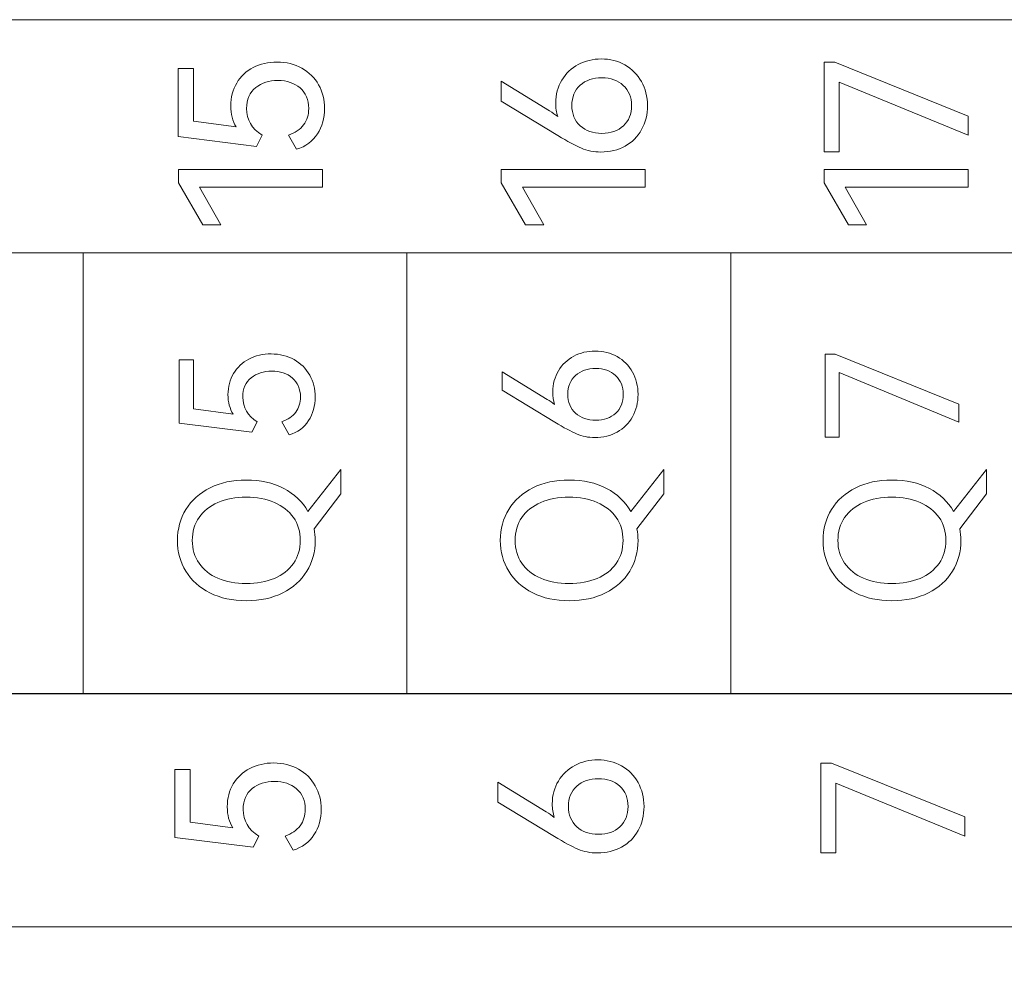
# Model space of a CAD drawing. Header units: millimetres. Extents: x 0 to 427, y 0 to 299.
# Tile 26 of 36: x 145 to 157, y 146 to 158. Entities that reach past the tile are written whole.
import ezdxf

# ---------------------------------------------------------------- set-up
doc = ezdxf.new("R2010")
doc.units = ezdxf.units.MM
doc.header["$LTSCALE"] = 23.1
doc.header["$MEASUREMENT"] = 0
doc.header["$PDSIZE"] = -5
doc.layers.add('IQC尺寸', color=3, linetype='Continuous', lineweight=18)
doc.layers.add('layer 1', color=7, linetype='Continuous')
doc.dimstyles.new('+-0.05', dxfattribs={"dimtxt": 2, "dimasz": 2, "dimexe": 1.25, "dimexo": 0.625, "dimtad": 1, "dimdsep": 46, "dimtxsty": 'Standard', "dimcen": 1.5, "dimdle": 4, "dimadec": 0, "dimazin": 0, "dimtol": 1, "dimtp": 0.05, "dimtm": 0.05, "dimtfac": 1, "dimtmove": 0, "dimatfit": 3, "dimfxl": 1, "dimtolj": 1, "dimarcsym": 0})

# ---------------------------------------------------------------- blocks, each defined once
blk = doc.blocks.new('*D34')
at = {"layer": 'Defpoints', "color": 0}
for p in [(195.984, 164.078), (89.983, 110.187), (195.984, 90.374)]:
    blk.add_point(p, dxfattribs=at)
at = {"layer": 'IQC尺寸', "color": 0, "lineweight": -2}
for p, q in [((195.984, 163.453), (195.984, 89.124)), ((89.983, 109.562), (89.983, 89.124)), ((91.983, 90.374), (193.984, 90.374))]:
    blk.add_line(p, q, dxfattribs=at)
at = {"layer": 'IQC尺寸', "color": 0}
for points in [[(91.983, 90.707), (91.983, 90.041), (89.983, 90.374)], [(193.984, 90.041), (193.984, 90.707), (195.984, 90.374)]]:
    blk.add_solid(points, dxfattribs=at)
at = {"layer": 'IQC尺寸', "color": 0, "insert": (142.984, 92.029), "char_height": 2, "attachment_point": 5}
blk.add_mtext('\\A1;106%%p0.2', dxfattribs=at)

msp = doc.modelspace()

# ---------------------------------------------------------------- linework, layer by layer
at = {"layer": 'layer 1', "lineweight": 9}
for points, knots in [([(125.425, 155.392), (125.425, 155.392), (125.425, 158.324), (125.425, 158.324), (125.425, 158.324), (125.425, 158.324), (162.058, 158.324), (162.058, 158.324), (162.058, 158.324), (162.058, 158.324), (162.058, 155.392), (162.058, 155.392), (162.058, 155.392), (162.058, 155.392), (125.425, 155.392), (125.425, 155.392)], [0, 0, 0, 0, 0.25, 0.25, 0.25, 0.25, 0.5, 0.5, 0.5, 0.5, 0.75, 0.75, 0.75, 0.75, 1, 1, 1, 1]), ([(147.632, 157.241), (147.632, 157.348), (147.658, 157.444), (147.708, 157.528), (147.708, 157.528), (147.757, 157.611), (147.828, 157.677), (147.915, 157.723), (147.915, 157.723), (148.003, 157.768), (148.103, 157.792), (148.215, 157.792), (148.215, 157.792), (148.332, 157.792), (148.436, 157.766), (148.526, 157.715), (148.526, 157.715), (148.616, 157.665), (148.688, 157.594), (148.737, 157.505), (148.737, 157.505), (148.787, 157.417), (148.813, 157.318), (148.813, 157.209), (148.813, 157.209), (148.813, 157.089), (148.782, 156.982), (148.723, 156.889), (148.723, 156.889), (148.663, 156.797), (148.575, 156.732), (148.46, 156.695), (148.46, 156.695), (148.46, 156.695), (148.358, 156.873), (148.358, 156.873), (148.358, 156.873), (148.442, 156.903), (148.506, 156.946), (148.548, 157.003), (148.548, 157.003), (148.591, 157.06), (148.613, 157.128), (148.613, 157.209), (148.613, 157.209), (148.613, 157.318), (148.576, 157.404), (148.504, 157.466), (148.504, 157.466), (148.432, 157.528), (148.339, 157.56), (148.225, 157.56), (148.225, 157.56), (148.115, 157.56), (148.021, 157.529), (147.946, 157.47), (147.946, 157.47), (147.871, 157.41), (147.832, 157.323), (147.832, 157.209), (147.832, 157.209), (147.832, 157.066), (147.897, 156.954), (148.027, 156.873), (148.027, 156.873), (148.027, 156.873), (147.956, 156.732), (147.956, 156.732), (147.956, 156.732), (147.956, 156.732), (146.973, 156.856), (146.973, 156.856), (146.973, 156.856), (146.973, 156.856), (146.973, 157.71), (146.973, 157.71), (146.973, 157.71), (146.973, 157.71), (147.166, 157.71), (147.166, 157.71), (147.166, 157.71), (147.166, 157.71), (147.166, 157.049), (147.166, 157.049), (147.166, 157.049), (147.166, 157.049), (147.701, 156.977), (147.701, 156.977), (147.701, 156.977), (147.655, 157.049), (147.632, 157.137), (147.632, 157.241)], [0, 0, 0, 0, 0.043478, 0.043478, 0.043478, 0.043478, 0.086957, 0.086957, 0.086957, 0.086957, 0.130435, 0.130435, 0.130435, 0.130435, 0.173913, 0.173913, 0.173913, 0.173913, 0.217391, 0.217391, 0.217391, 0.217391, 0.26087, 0.26087, 0.26087, 0.26087, 0.304348, 0.304348, 0.304348, 0.304348, 0.347826, 0.347826, 0.347826, 0.347826, 0.391304, 0.391304, 0.391304, 0.391304, 0.434783, 0.434783, 0.434783, 0.434783, 0.478261, 0.478261, 0.478261, 0.478261, 0.521739, 0.521739, 0.521739, 0.521739, 0.565217, 0.565217, 0.565217, 0.565217, 0.608696, 0.608696, 0.608696, 0.608696, 0.652174, 0.652174, 0.652174, 0.652174, 0.695652, 0.695652, 0.695652, 0.695652, 0.73913, 0.73913, 0.73913, 0.73913, 0.782609, 0.782609, 0.782609, 0.782609, 0.826087, 0.826087, 0.826087, 0.826087, 0.869565, 0.869565, 0.869565, 0.869565, 0.913043, 0.913043, 0.913043, 0.913043, 0.956522, 0.956522, 0.956522, 0.956522, 1, 1, 1, 1]), ([(151.717, 157.278), (151.717, 157.385), (151.743, 157.481), (151.794, 157.565), (151.794, 157.565), (151.844, 157.648), (151.915, 157.715), (152.001, 157.761), (152.001, 157.761), (152.088, 157.807), (152.185, 157.831), (152.29, 157.831), (152.29, 157.831), (152.399, 157.831), (152.498, 157.806), (152.587, 157.756), (152.587, 157.756), (152.675, 157.706), (152.745, 157.635), (152.795, 157.546), (152.795, 157.546), (152.845, 157.457), (152.871, 157.356), (152.871, 157.246), (152.871, 157.246), (152.871, 157.133), (152.846, 157.031), (152.796, 156.942), (152.796, 156.942), (152.747, 156.853), (152.678, 156.784), (152.589, 156.735), (152.589, 156.735), (152.5, 156.686), (152.399, 156.661), (152.285, 156.661), (152.285, 156.661), (152.196, 156.661), (152.114, 156.677), (152.04, 156.709), (152.04, 156.709), (151.965, 156.741), (151.866, 156.794), (151.744, 156.868), (151.744, 156.868), (151.744, 156.868), (151.033, 157.3), (151.033, 157.3), (151.033, 157.3), (151.033, 157.3), (151.033, 157.55), (151.033, 157.55), (151.033, 157.55), (151.033, 157.55), (151.641, 157.177), (151.641, 157.177), (151.641, 157.177), (151.676, 157.155), (151.711, 157.131), (151.742, 157.108), (151.742, 157.108), (151.726, 157.159), (151.717, 157.216), (151.717, 157.278)], [0, 0, 0, 0, 0.0625, 0.0625, 0.0625, 0.0625, 0.125, 0.125, 0.125, 0.125, 0.1875, 0.1875, 0.1875, 0.1875, 0.25, 0.25, 0.25, 0.25, 0.3125, 0.3125, 0.3125, 0.3125, 0.375, 0.375, 0.375, 0.375, 0.4375, 0.4375, 0.4375, 0.4375, 0.5, 0.5, 0.5, 0.5, 0.5625, 0.5625, 0.5625, 0.5625, 0.625, 0.625, 0.625, 0.625, 0.6875, 0.6875, 0.6875, 0.6875, 0.75, 0.75, 0.75, 0.75, 0.8125, 0.8125, 0.8125, 0.8125, 0.875, 0.875, 0.875, 0.875, 0.9375, 0.9375, 0.9375, 0.9375, 1, 1, 1, 1]), ([(155.281, 157.54), (155.281, 157.54), (155.281, 156.663), (155.281, 156.663), (155.281, 156.663), (155.281, 156.663), (155.091, 156.663), (155.091, 156.663), (155.091, 156.663), (155.091, 156.663), (155.091, 157.789), (155.091, 157.789), (155.091, 157.789), (155.091, 157.789), (155.227, 157.789), (155.227, 157.789), (155.227, 157.789), (155.227, 157.789), (156.901, 157.113), (156.901, 157.113), (156.901, 157.113), (156.901, 157.113), (156.901, 156.871), (156.901, 156.871), (156.901, 156.871), (156.901, 156.871), (155.281, 157.54), (155.281, 157.54)], [0, 0, 0, 0, 0.142857, 0.142857, 0.142857, 0.142857, 0.285714, 0.285714, 0.285714, 0.285714, 0.428571, 0.428571, 0.428571, 0.428571, 0.571429, 0.571429, 0.571429, 0.571429, 0.714286, 0.714286, 0.714286, 0.714286, 0.857143, 0.857143, 0.857143, 0.857143, 1, 1, 1, 1]), ([(152.67, 157.246), (152.67, 157.351), (152.635, 157.436), (152.567, 157.499), (152.567, 157.499), (152.498, 157.562), (152.408, 157.594), (152.298, 157.594), (152.298, 157.594), (152.186, 157.594), (152.094, 157.563), (152.025, 157.5), (152.025, 157.5), (151.955, 157.438), (151.92, 157.353), (151.92, 157.246), (151.92, 157.246), (151.92, 157.139), (151.955, 157.054), (152.025, 156.991), (152.025, 156.991), (152.095, 156.927), (152.186, 156.895), (152.298, 156.895), (152.298, 156.895), (152.41, 156.895), (152.5, 156.928), (152.568, 156.991), (152.568, 156.991), (152.636, 157.053), (152.67, 157.139), (152.67, 157.246)], [0, 0, 0, 0, 0.125, 0.125, 0.125, 0.125, 0.25, 0.25, 0.25, 0.25, 0.375, 0.375, 0.375, 0.375, 0.5, 0.5, 0.5, 0.5, 0.625, 0.625, 0.625, 0.625, 0.75, 0.75, 0.75, 0.75, 0.875, 0.875, 0.875, 0.875, 1, 1, 1, 1]), ([(147.509, 155.747), (147.509, 155.747), (147.282, 155.747), (147.282, 155.747), (147.282, 155.747), (147.282, 155.747), (146.975, 156.273), (146.975, 156.273), (146.975, 156.273), (146.975, 156.273), (146.975, 156.441), (146.975, 156.441), (146.975, 156.441), (146.975, 156.441), (148.786, 156.441), (148.786, 156.441), (148.786, 156.441), (148.786, 156.441), (148.786, 156.219), (148.786, 156.219), (148.786, 156.219), (148.786, 156.219), (147.24, 156.219), (147.24, 156.219), (147.24, 156.219), (147.24, 156.219), (147.509, 155.747), (147.509, 155.747)], [0, 0, 0, 0, 0.142857, 0.142857, 0.142857, 0.142857, 0.285714, 0.285714, 0.285714, 0.285714, 0.428571, 0.428571, 0.428571, 0.428571, 0.571429, 0.571429, 0.571429, 0.571429, 0.714286, 0.714286, 0.714286, 0.714286, 0.857143, 0.857143, 0.857143, 0.857143, 1, 1, 1, 1]), ([(151.567, 155.747), (151.567, 155.747), (151.339, 155.747), (151.339, 155.747), (151.339, 155.747), (151.339, 155.747), (151.033, 156.273), (151.033, 156.273), (151.033, 156.273), (151.033, 156.273), (151.033, 156.441), (151.033, 156.441), (151.033, 156.441), (151.033, 156.441), (152.843, 156.441), (152.843, 156.441), (152.843, 156.441), (152.843, 156.441), (152.843, 156.219), (152.843, 156.219), (152.843, 156.219), (152.843, 156.219), (151.298, 156.219), (151.298, 156.219), (151.298, 156.219), (151.298, 156.219), (151.567, 155.747), (151.567, 155.747)], [0, 0, 0, 0, 0.142857, 0.142857, 0.142857, 0.142857, 0.285714, 0.285714, 0.285714, 0.285714, 0.428571, 0.428571, 0.428571, 0.428571, 0.571429, 0.571429, 0.571429, 0.571429, 0.714286, 0.714286, 0.714286, 0.714286, 0.857143, 0.857143, 0.857143, 0.857143, 1, 1, 1, 1]), ([(155.624, 155.747), (155.624, 155.747), (155.397, 155.747), (155.397, 155.747), (155.397, 155.747), (155.397, 155.747), (155.091, 156.273), (155.091, 156.273), (155.091, 156.273), (155.091, 156.273), (155.091, 156.441), (155.091, 156.441), (155.091, 156.441), (155.091, 156.441), (156.901, 156.441), (156.901, 156.441), (156.901, 156.441), (156.901, 156.441), (156.901, 156.219), (156.901, 156.219), (156.901, 156.219), (156.901, 156.219), (155.355, 156.219), (155.355, 156.219), (155.355, 156.219), (155.355, 156.219), (155.624, 155.747), (155.624, 155.747)], [0, 0, 0, 0, 0.142857, 0.142857, 0.142857, 0.142857, 0.285714, 0.285714, 0.285714, 0.285714, 0.428571, 0.428571, 0.428571, 0.428571, 0.571429, 0.571429, 0.571429, 0.571429, 0.714286, 0.714286, 0.714286, 0.714286, 0.857143, 0.857143, 0.857143, 0.857143, 1, 1, 1, 1]), ([(162.058, 155.392), (162.058, 155.392), (157.988, 155.392), (157.988, 155.392), (157.988, 155.392), (157.988, 155.392), (153.917, 155.392), (153.917, 155.392), (153.917, 155.392), (153.917, 155.392), (149.847, 155.392), (149.847, 155.392), (149.847, 155.392), (149.847, 155.392), (145.776, 155.392), (145.776, 155.392), (145.776, 155.392), (145.776, 155.392), (141.706, 155.392), (141.706, 155.392), (141.706, 155.392), (141.706, 155.392), (137.636, 155.392), (137.636, 155.392), (137.636, 155.392), (137.636, 155.392), (133.565, 155.392), (133.565, 155.392), (133.565, 155.392), (133.565, 155.392), (129.495, 155.392), (129.495, 155.392), (129.495, 155.392), (129.495, 155.392), (125.425, 155.392), (125.425, 155.392)], [0, 0, 0, 0, 0.111111, 0.111111, 0.111111, 0.111111, 0.222222, 0.222222, 0.222222, 0.222222, 0.333333, 0.333333, 0.333333, 0.333333, 0.444444, 0.444444, 0.444444, 0.444444, 0.555556, 0.555556, 0.555556, 0.555556, 0.666667, 0.666667, 0.666667, 0.666667, 0.777778, 0.777778, 0.777778, 0.777778, 0.888889, 0.888889, 0.888889, 0.888889, 1, 1, 1, 1]), ([(147.598, 153.611), (147.598, 153.711), (147.622, 153.799), (147.668, 153.877), (147.668, 153.877), (147.715, 153.955), (147.779, 154.016), (147.861, 154.058), (147.861, 154.058), (147.943, 154.101), (148.036, 154.123), (148.14, 154.123), (148.14, 154.123), (148.248, 154.123), (148.344, 154.099), (148.429, 154.052), (148.429, 154.052), (148.513, 154.004), (148.578, 153.939), (148.625, 153.857), (148.625, 153.857), (148.671, 153.774), (148.695, 153.682), (148.695, 153.581), (148.695, 153.581), (148.695, 153.47), (148.667, 153.371), (148.611, 153.284), (148.611, 153.284), (148.555, 153.198), (148.474, 153.138), (148.367, 153.104), (148.367, 153.104), (148.367, 153.104), (148.273, 153.27), (148.273, 153.27), (148.273, 153.27), (148.351, 153.297), (148.409, 153.337), (148.449, 153.39), (148.449, 153.39), (148.489, 153.443), (148.509, 153.507), (148.509, 153.581), (148.509, 153.581), (148.509, 153.682), (148.475, 153.762), (148.408, 153.82), (148.408, 153.82), (148.341, 153.878), (148.254, 153.907), (148.149, 153.907), (148.149, 153.907), (148.046, 153.907), (147.96, 153.879), (147.89, 153.823), (147.89, 153.823), (147.819, 153.768), (147.784, 153.687), (147.784, 153.581), (147.784, 153.581), (147.784, 153.448), (147.845, 153.344), (147.965, 153.27), (147.965, 153.27), (147.965, 153.27), (147.899, 153.139), (147.899, 153.139), (147.899, 153.139), (147.899, 153.139), (146.986, 153.254), (146.986, 153.254), (146.986, 153.254), (146.986, 153.254), (146.986, 154.047), (146.986, 154.047), (146.986, 154.047), (146.986, 154.047), (147.165, 154.047), (147.165, 154.047), (147.165, 154.047), (147.165, 154.047), (147.165, 153.432), (147.165, 153.432), (147.165, 153.432), (147.165, 153.432), (147.663, 153.366), (147.663, 153.366), (147.663, 153.366), (147.62, 153.433), (147.598, 153.515), (147.598, 153.611)], [0, 0, 0, 0, 0.043478, 0.043478, 0.043478, 0.043478, 0.086957, 0.086957, 0.086957, 0.086957, 0.130435, 0.130435, 0.130435, 0.130435, 0.173913, 0.173913, 0.173913, 0.173913, 0.217391, 0.217391, 0.217391, 0.217391, 0.26087, 0.26087, 0.26087, 0.26087, 0.304348, 0.304348, 0.304348, 0.304348, 0.347826, 0.347826, 0.347826, 0.347826, 0.391304, 0.391304, 0.391304, 0.391304, 0.434783, 0.434783, 0.434783, 0.434783, 0.478261, 0.478261, 0.478261, 0.478261, 0.521739, 0.521739, 0.521739, 0.521739, 0.565217, 0.565217, 0.565217, 0.565217, 0.608696, 0.608696, 0.608696, 0.608696, 0.652174, 0.652174, 0.652174, 0.652174, 0.695652, 0.695652, 0.695652, 0.695652, 0.73913, 0.73913, 0.73913, 0.73913, 0.782609, 0.782609, 0.782609, 0.782609, 0.826087, 0.826087, 0.826087, 0.826087, 0.869565, 0.869565, 0.869565, 0.869565, 0.913043, 0.913043, 0.913043, 0.913043, 0.956522, 0.956522, 0.956522, 0.956522, 1, 1, 1, 1]), ([(151.681, 153.646), (151.681, 153.745), (151.705, 153.834), (151.752, 153.912), (151.752, 153.912), (151.8, 153.99), (151.864, 154.05), (151.945, 154.094), (151.945, 154.094), (152.026, 154.138), (152.115, 154.159), (152.213, 154.159), (152.213, 154.159), (152.314, 154.159), (152.406, 154.136), (152.488, 154.089), (152.488, 154.089), (152.571, 154.043), (152.636, 153.978), (152.682, 153.894), (152.682, 153.894), (152.729, 153.811), (152.752, 153.718), (152.752, 153.616), (152.752, 153.616), (152.752, 153.51), (152.729, 153.416), (152.683, 153.334), (152.683, 153.334), (152.637, 153.251), (152.573, 153.187), (152.491, 153.141), (152.491, 153.141), (152.408, 153.095), (152.314, 153.072), (152.209, 153.072), (152.209, 153.072), (152.126, 153.072), (152.05, 153.087), (151.98, 153.117), (151.98, 153.117), (151.911, 153.147), (151.82, 153.196), (151.706, 153.265), (151.706, 153.265), (151.706, 153.265), (151.046, 153.666), (151.046, 153.666), (151.046, 153.666), (151.046, 153.666), (151.046, 153.898), (151.046, 153.898), (151.046, 153.898), (151.046, 153.898), (151.61, 153.552), (151.61, 153.552), (151.61, 153.552), (151.644, 153.53), (151.675, 153.509), (151.704, 153.487), (151.704, 153.487), (151.689, 153.535), (151.681, 153.588), (151.681, 153.646)], [0, 0, 0, 0, 0.0625, 0.0625, 0.0625, 0.0625, 0.125, 0.125, 0.125, 0.125, 0.1875, 0.1875, 0.1875, 0.1875, 0.25, 0.25, 0.25, 0.25, 0.3125, 0.3125, 0.3125, 0.3125, 0.375, 0.375, 0.375, 0.375, 0.4375, 0.4375, 0.4375, 0.4375, 0.5, 0.5, 0.5, 0.5, 0.5625, 0.5625, 0.5625, 0.5625, 0.625, 0.625, 0.625, 0.625, 0.6875, 0.6875, 0.6875, 0.6875, 0.75, 0.75, 0.75, 0.75, 0.8125, 0.8125, 0.8125, 0.8125, 0.875, 0.875, 0.875, 0.875, 0.9375, 0.9375, 0.9375, 0.9375, 1, 1, 1, 1]), ([(155.28, 153.889), (155.28, 153.889), (155.28, 153.075), (155.28, 153.075), (155.28, 153.075), (155.28, 153.075), (155.104, 153.075), (155.104, 153.075), (155.104, 153.075), (155.104, 153.075), (155.104, 154.12), (155.104, 154.12), (155.104, 154.12), (155.104, 154.12), (155.23, 154.12), (155.23, 154.12), (155.23, 154.12), (155.23, 154.12), (156.784, 153.492), (156.784, 153.492), (156.784, 153.492), (156.784, 153.492), (156.784, 153.267), (156.784, 153.267), (156.784, 153.267), (156.784, 153.267), (155.28, 153.889), (155.28, 153.889)], [0, 0, 0, 0, 0.142857, 0.142857, 0.142857, 0.142857, 0.285714, 0.285714, 0.285714, 0.285714, 0.428571, 0.428571, 0.428571, 0.428571, 0.571429, 0.571429, 0.571429, 0.571429, 0.714286, 0.714286, 0.714286, 0.714286, 0.857143, 0.857143, 0.857143, 0.857143, 1, 1, 1, 1]), ([(152.566, 153.616), (152.566, 153.714), (152.534, 153.792), (152.47, 153.851), (152.47, 153.851), (152.406, 153.91), (152.323, 153.939), (152.22, 153.939), (152.22, 153.939), (152.116, 153.939), (152.032, 153.91), (151.967, 153.852), (151.967, 153.852), (151.902, 153.794), (151.869, 153.715), (151.869, 153.616), (151.869, 153.616), (151.869, 153.516), (151.902, 153.437), (151.967, 153.378), (151.967, 153.378), (152.032, 153.32), (152.116, 153.29), (152.22, 153.29), (152.22, 153.29), (152.324, 153.29), (152.408, 153.32), (152.471, 153.378), (152.471, 153.378), (152.535, 153.437), (152.566, 153.516), (152.566, 153.616)], [0, 0, 0, 0, 0.125, 0.125, 0.125, 0.125, 0.25, 0.25, 0.25, 0.25, 0.375, 0.375, 0.375, 0.375, 0.5, 0.5, 0.5, 0.5, 0.625, 0.625, 0.625, 0.625, 0.75, 0.75, 0.75, 0.75, 0.875, 0.875, 0.875, 0.875, 1, 1, 1, 1]), ([(149.018, 152.671), (149.018, 152.671), (149.018, 152.364), (149.018, 152.364), (149.018, 152.364), (149.018, 152.364), (148.681, 151.924), (148.681, 151.924), (148.681, 151.924), (148.69, 151.876), (148.695, 151.828), (148.695, 151.779), (148.695, 151.779), (148.695, 151.636), (148.659, 151.506), (148.589, 151.391), (148.589, 151.391), (148.519, 151.275), (148.418, 151.185), (148.286, 151.119), (148.286, 151.119), (148.155, 151.053), (148.002, 151.02), (147.828, 151.02), (147.828, 151.02), (147.655, 151.02), (147.503, 151.053), (147.371, 151.119), (147.371, 151.119), (147.24, 151.185), (147.139, 151.275), (147.069, 151.391), (147.069, 151.391), (146.998, 151.506), (146.963, 151.636), (146.963, 151.779), (146.963, 151.779), (146.963, 151.923), (146.999, 152.053), (147.07, 152.168), (147.07, 152.168), (147.141, 152.284), (147.242, 152.374), (147.373, 152.44), (147.373, 152.44), (147.503, 152.506), (147.655, 152.538), (147.828, 152.538), (147.828, 152.538), (148.008, 152.538), (148.165, 152.503), (148.299, 152.432), (148.299, 152.432), (148.433, 152.361), (148.534, 152.264), (148.603, 152.142), (148.603, 152.142), (148.603, 152.142), (149.018, 152.671), (149.018, 152.671)], [0, 0, 0, 0, 0.066667, 0.066667, 0.066667, 0.066667, 0.133333, 0.133333, 0.133333, 0.133333, 0.2, 0.2, 0.2, 0.2, 0.266667, 0.266667, 0.266667, 0.266667, 0.333333, 0.333333, 0.333333, 0.333333, 0.4, 0.4, 0.4, 0.4, 0.466667, 0.466667, 0.466667, 0.466667, 0.533333, 0.533333, 0.533333, 0.533333, 0.6, 0.6, 0.6, 0.6, 0.666667, 0.666667, 0.666667, 0.666667, 0.733333, 0.733333, 0.733333, 0.733333, 0.8, 0.8, 0.8, 0.8, 0.866667, 0.866667, 0.866667, 0.866667, 0.933333, 0.933333, 0.933333, 0.933333, 1, 1, 1, 1]), ([(153.075, 152.671), (153.075, 152.671), (153.075, 152.364), (153.075, 152.364), (153.075, 152.364), (153.075, 152.364), (152.738, 151.924), (152.738, 151.924), (152.738, 151.924), (152.747, 151.876), (152.752, 151.828), (152.752, 151.779), (152.752, 151.779), (152.752, 151.636), (152.717, 151.506), (152.647, 151.391), (152.647, 151.391), (152.576, 151.275), (152.475, 151.185), (152.344, 151.119), (152.344, 151.119), (152.212, 151.053), (152.06, 151.02), (151.885, 151.02), (151.885, 151.02), (151.713, 151.02), (151.56, 151.053), (151.429, 151.119), (151.429, 151.119), (151.297, 151.185), (151.197, 151.275), (151.126, 151.391), (151.126, 151.391), (151.056, 151.506), (151.021, 151.636), (151.021, 151.779), (151.021, 151.779), (151.021, 151.923), (151.056, 152.053), (151.127, 152.168), (151.127, 152.168), (151.198, 152.284), (151.299, 152.374), (151.43, 152.44), (151.43, 152.44), (151.561, 152.506), (151.713, 152.538), (151.885, 152.538), (151.885, 152.538), (152.066, 152.538), (152.223, 152.503), (152.357, 152.432), (152.357, 152.432), (152.49, 152.361), (152.592, 152.264), (152.66, 152.142), (152.66, 152.142), (152.66, 152.142), (153.075, 152.671), (153.075, 152.671)], [0, 0, 0, 0, 0.066667, 0.066667, 0.066667, 0.066667, 0.133333, 0.133333, 0.133333, 0.133333, 0.2, 0.2, 0.2, 0.2, 0.266667, 0.266667, 0.266667, 0.266667, 0.333333, 0.333333, 0.333333, 0.333333, 0.4, 0.4, 0.4, 0.4, 0.466667, 0.466667, 0.466667, 0.466667, 0.533333, 0.533333, 0.533333, 0.533333, 0.6, 0.6, 0.6, 0.6, 0.666667, 0.666667, 0.666667, 0.666667, 0.733333, 0.733333, 0.733333, 0.733333, 0.8, 0.8, 0.8, 0.8, 0.866667, 0.866667, 0.866667, 0.866667, 0.933333, 0.933333, 0.933333, 0.933333, 1, 1, 1, 1]), ([(157.133, 152.671), (157.133, 152.671), (157.133, 152.364), (157.133, 152.364), (157.133, 152.364), (157.133, 152.364), (156.796, 151.924), (156.796, 151.924), (156.796, 151.924), (156.805, 151.876), (156.81, 151.828), (156.81, 151.779), (156.81, 151.779), (156.81, 151.636), (156.774, 151.506), (156.704, 151.391), (156.704, 151.391), (156.634, 151.275), (156.533, 151.185), (156.401, 151.119), (156.401, 151.119), (156.27, 151.053), (156.117, 151.02), (155.943, 151.02), (155.943, 151.02), (155.77, 151.02), (155.618, 151.053), (155.486, 151.119), (155.486, 151.119), (155.355, 151.185), (155.254, 151.275), (155.184, 151.391), (155.184, 151.391), (155.113, 151.506), (155.078, 151.636), (155.078, 151.779), (155.078, 151.779), (155.078, 151.923), (155.114, 152.053), (155.185, 152.168), (155.185, 152.168), (155.256, 152.284), (155.357, 152.374), (155.488, 152.44), (155.488, 152.44), (155.618, 152.506), (155.77, 152.538), (155.943, 152.538), (155.943, 152.538), (156.123, 152.538), (156.28, 152.503), (156.414, 152.432), (156.414, 152.432), (156.548, 152.361), (156.649, 152.264), (156.718, 152.142), (156.718, 152.142), (156.718, 152.142), (157.133, 152.671), (157.133, 152.671)], [0, 0, 0, 0, 0.066667, 0.066667, 0.066667, 0.066667, 0.133333, 0.133333, 0.133333, 0.133333, 0.2, 0.2, 0.2, 0.2, 0.266667, 0.266667, 0.266667, 0.266667, 0.333333, 0.333333, 0.333333, 0.333333, 0.4, 0.4, 0.4, 0.4, 0.466667, 0.466667, 0.466667, 0.466667, 0.533333, 0.533333, 0.533333, 0.533333, 0.6, 0.6, 0.6, 0.6, 0.666667, 0.666667, 0.666667, 0.666667, 0.733333, 0.733333, 0.733333, 0.733333, 0.8, 0.8, 0.8, 0.8, 0.866667, 0.866667, 0.866667, 0.866667, 0.933333, 0.933333, 0.933333, 0.933333, 1, 1, 1, 1]), ([(147.828, 151.236), (147.961, 151.236), (148.078, 151.258), (148.181, 151.301), (148.181, 151.301), (148.283, 151.345), (148.363, 151.408), (148.421, 151.49), (148.421, 151.49), (148.478, 151.573), (148.507, 151.669), (148.507, 151.779), (148.507, 151.779), (148.507, 151.889), (148.478, 151.985), (148.421, 152.067), (148.421, 152.067), (148.363, 152.149), (148.283, 152.212), (148.181, 152.256), (148.181, 152.256), (148.078, 152.301), (147.961, 152.323), (147.828, 152.323), (147.828, 152.323), (147.693, 152.323), (147.575, 152.301), (147.472, 152.256), (147.472, 152.256), (147.37, 152.212), (147.29, 152.149), (147.234, 152.067), (147.234, 152.067), (147.177, 151.985), (147.149, 151.889), (147.149, 151.779), (147.149, 151.779), (147.149, 151.669), (147.177, 151.573), (147.234, 151.492), (147.234, 151.492), (147.29, 151.41), (147.37, 151.347), (147.472, 151.302), (147.472, 151.302), (147.575, 151.258), (147.693, 151.236), (147.828, 151.236)], [0, 0, 0, 0, 0.083333, 0.083333, 0.083333, 0.083333, 0.166667, 0.166667, 0.166667, 0.166667, 0.25, 0.25, 0.25, 0.25, 0.333333, 0.333333, 0.333333, 0.333333, 0.416667, 0.416667, 0.416667, 0.416667, 0.5, 0.5, 0.5, 0.5, 0.583333, 0.583333, 0.583333, 0.583333, 0.666667, 0.666667, 0.666667, 0.666667, 0.75, 0.75, 0.75, 0.75, 0.833333, 0.833333, 0.833333, 0.833333, 0.916667, 0.916667, 0.916667, 0.916667, 1, 1, 1, 1]), ([(151.885, 151.236), (152.018, 151.236), (152.136, 151.258), (152.238, 151.301), (152.238, 151.301), (152.341, 151.345), (152.421, 151.408), (152.478, 151.49), (152.478, 151.49), (152.535, 151.573), (152.564, 151.669), (152.564, 151.779), (152.564, 151.779), (152.564, 151.889), (152.535, 151.985), (152.478, 152.067), (152.478, 152.067), (152.421, 152.149), (152.341, 152.212), (152.238, 152.256), (152.238, 152.256), (152.136, 152.301), (152.018, 152.323), (151.885, 152.323), (151.885, 152.323), (151.751, 152.323), (151.632, 152.301), (151.53, 152.256), (151.53, 152.256), (151.427, 152.212), (151.348, 152.149), (151.291, 152.067), (151.291, 152.067), (151.235, 151.985), (151.207, 151.889), (151.207, 151.779), (151.207, 151.779), (151.207, 151.669), (151.235, 151.573), (151.291, 151.492), (151.291, 151.492), (151.348, 151.41), (151.427, 151.347), (151.53, 151.302), (151.53, 151.302), (151.632, 151.258), (151.751, 151.236), (151.885, 151.236)], [0, 0, 0, 0, 0.083333, 0.083333, 0.083333, 0.083333, 0.166667, 0.166667, 0.166667, 0.166667, 0.25, 0.25, 0.25, 0.25, 0.333333, 0.333333, 0.333333, 0.333333, 0.416667, 0.416667, 0.416667, 0.416667, 0.5, 0.5, 0.5, 0.5, 0.583333, 0.583333, 0.583333, 0.583333, 0.666667, 0.666667, 0.666667, 0.666667, 0.75, 0.75, 0.75, 0.75, 0.833333, 0.833333, 0.833333, 0.833333, 0.916667, 0.916667, 0.916667, 0.916667, 1, 1, 1, 1]), ([(155.943, 151.236), (156.076, 151.236), (156.193, 151.258), (156.296, 151.301), (156.296, 151.301), (156.398, 151.345), (156.478, 151.408), (156.536, 151.49), (156.536, 151.49), (156.593, 151.573), (156.622, 151.669), (156.622, 151.779), (156.622, 151.779), (156.622, 151.889), (156.593, 151.985), (156.536, 152.067), (156.536, 152.067), (156.478, 152.149), (156.398, 152.212), (156.296, 152.256), (156.296, 152.256), (156.193, 152.301), (156.076, 152.323), (155.943, 152.323), (155.943, 152.323), (155.808, 152.323), (155.69, 152.301), (155.587, 152.256), (155.587, 152.256), (155.485, 152.212), (155.405, 152.149), (155.349, 152.067), (155.349, 152.067), (155.292, 151.985), (155.264, 151.889), (155.264, 151.779), (155.264, 151.779), (155.264, 151.669), (155.292, 151.573), (155.349, 151.492), (155.349, 151.492), (155.405, 151.41), (155.485, 151.347), (155.587, 151.302), (155.587, 151.302), (155.69, 151.258), (155.808, 151.236), (155.943, 151.236)], [0, 0, 0, 0, 0.083333, 0.083333, 0.083333, 0.083333, 0.166667, 0.166667, 0.166667, 0.166667, 0.25, 0.25, 0.25, 0.25, 0.333333, 0.333333, 0.333333, 0.333333, 0.416667, 0.416667, 0.416667, 0.416667, 0.5, 0.5, 0.5, 0.5, 0.583333, 0.583333, 0.583333, 0.583333, 0.666667, 0.666667, 0.666667, 0.666667, 0.75, 0.75, 0.75, 0.75, 0.833333, 0.833333, 0.833333, 0.833333, 0.916667, 0.916667, 0.916667, 0.916667, 1, 1, 1, 1]), ([(125.425, 146.923), (125.425, 146.923), (125.425, 149.855), (125.425, 149.855), (125.425, 149.855), (125.425, 149.855), (162.058, 149.855), (162.058, 149.855), (162.058, 149.855), (162.058, 149.855), (162.058, 146.923), (162.058, 146.923), (162.058, 146.923), (162.058, 146.923), (125.425, 146.923), (125.425, 146.923)], [0, 0, 0, 0, 0.25, 0.25, 0.25, 0.25, 0.5, 0.5, 0.5, 0.5, 0.75, 0.75, 0.75, 0.75, 1, 1, 1, 1]), ([(162.058, 149.848), (162.058, 149.848), (157.988, 149.848), (157.988, 149.848), (157.988, 149.848), (157.988, 149.848), (153.917, 149.848), (153.917, 149.848), (153.917, 149.848), (153.917, 149.848), (149.847, 149.848), (149.847, 149.848), (149.847, 149.848), (149.847, 149.848), (145.776, 149.848), (145.776, 149.848), (145.776, 149.848), (145.776, 149.848), (141.706, 149.848), (141.706, 149.848), (141.706, 149.848), (141.706, 149.848), (137.636, 149.848), (137.636, 149.848), (137.636, 149.848), (137.636, 149.848), (133.565, 149.848), (133.565, 149.848), (133.565, 149.848), (133.565, 149.848), (129.495, 149.848), (129.495, 149.848), (129.495, 149.848), (129.495, 149.848), (125.425, 149.848), (125.425, 149.848)], [0, 0, 0, 0, 0.111111, 0.111111, 0.111111, 0.111111, 0.222222, 0.222222, 0.222222, 0.222222, 0.333333, 0.333333, 0.333333, 0.333333, 0.444444, 0.444444, 0.444444, 0.444444, 0.555556, 0.555556, 0.555556, 0.555556, 0.666667, 0.666667, 0.666667, 0.666667, 0.777778, 0.777778, 0.777778, 0.777778, 0.888889, 0.888889, 0.888889, 0.888889, 1, 1, 1, 1]), ([(151.674, 148.467), (151.674, 148.574), (151.7, 148.67), (151.751, 148.754), (151.751, 148.754), (151.802, 148.838), (151.871, 148.903), (151.958, 148.95), (151.958, 148.95), (152.045, 148.997), (152.142, 149.02), (152.247, 149.02), (152.247, 149.02), (152.356, 149.02), (152.454, 148.995), (152.543, 148.945), (152.543, 148.945), (152.632, 148.895), (152.702, 148.825), (152.752, 148.735), (152.752, 148.735), (152.802, 148.645), (152.827, 148.545), (152.827, 148.435), (152.827, 148.435), (152.827, 148.322), (152.803, 148.22), (152.753, 148.131), (152.753, 148.131), (152.704, 148.042), (152.635, 147.973), (152.546, 147.924), (152.546, 147.924), (152.457, 147.875), (152.356, 147.85), (152.242, 147.85), (152.242, 147.85), (152.153, 147.85), (152.071, 147.866), (151.996, 147.898), (151.996, 147.898), (151.921, 147.93), (151.823, 147.983), (151.701, 148.057), (151.701, 148.057), (151.701, 148.057), (150.99, 148.489), (150.99, 148.489), (150.99, 148.489), (150.99, 148.489), (150.99, 148.739), (150.99, 148.739), (150.99, 148.739), (150.99, 148.739), (151.598, 148.366), (151.598, 148.366), (151.598, 148.366), (151.634, 148.343), (151.668, 148.32), (151.699, 148.297), (151.699, 148.297), (151.682, 148.348), (151.674, 148.405), (151.674, 148.467)], [0, 0, 0, 0, 0.0625, 0.0625, 0.0625, 0.0625, 0.125, 0.125, 0.125, 0.125, 0.1875, 0.1875, 0.1875, 0.1875, 0.25, 0.25, 0.25, 0.25, 0.3125, 0.3125, 0.3125, 0.3125, 0.375, 0.375, 0.375, 0.375, 0.4375, 0.4375, 0.4375, 0.4375, 0.5, 0.5, 0.5, 0.5, 0.5625, 0.5625, 0.5625, 0.5625, 0.625, 0.625, 0.625, 0.625, 0.6875, 0.6875, 0.6875, 0.6875, 0.75, 0.75, 0.75, 0.75, 0.8125, 0.8125, 0.8125, 0.8125, 0.875, 0.875, 0.875, 0.875, 0.9375, 0.9375, 0.9375, 0.9375, 1, 1, 1, 1]), ([(147.589, 148.43), (147.589, 148.537), (147.614, 148.633), (147.664, 148.717), (147.664, 148.717), (147.715, 148.801), (147.784, 148.866), (147.872, 148.912), (147.872, 148.912), (147.96, 148.958), (148.06, 148.981), (148.172, 148.981), (148.172, 148.981), (148.289, 148.981), (148.393, 148.955), (148.483, 148.904), (148.483, 148.904), (148.574, 148.853), (148.644, 148.783), (148.694, 148.694), (148.694, 148.694), (148.744, 148.606), (148.77, 148.507), (148.77, 148.398), (148.77, 148.398), (148.77, 148.278), (148.739, 148.171), (148.679, 148.078), (148.679, 148.078), (148.619, 147.985), (148.532, 147.921), (148.416, 147.884), (148.416, 147.884), (148.416, 147.884), (148.315, 148.062), (148.315, 148.062), (148.315, 148.062), (148.399, 148.092), (148.462, 148.135), (148.505, 148.192), (148.505, 148.192), (148.548, 148.249), (148.569, 148.317), (148.569, 148.398), (148.569, 148.398), (148.569, 148.507), (148.533, 148.592), (148.461, 148.655), (148.461, 148.655), (148.388, 148.717), (148.295, 148.749), (148.182, 148.749), (148.182, 148.749), (148.071, 148.749), (147.978, 148.719), (147.903, 148.659), (147.903, 148.659), (147.827, 148.599), (147.789, 148.512), (147.789, 148.398), (147.789, 148.398), (147.789, 148.255), (147.854, 148.143), (147.984, 148.062), (147.984, 148.062), (147.984, 148.062), (147.913, 147.921), (147.913, 147.921), (147.913, 147.921), (147.913, 147.921), (146.93, 148.045), (146.93, 148.045), (146.93, 148.045), (146.93, 148.045), (146.93, 148.899), (146.93, 148.899), (146.93, 148.899), (146.93, 148.899), (147.122, 148.899), (147.122, 148.899), (147.122, 148.899), (147.122, 148.899), (147.122, 148.238), (147.122, 148.238), (147.122, 148.238), (147.122, 148.238), (147.658, 148.166), (147.658, 148.166), (147.658, 148.166), (147.612, 148.238), (147.589, 148.326), (147.589, 148.43)], [0, 0, 0, 0, 0.043478, 0.043478, 0.043478, 0.043478, 0.086957, 0.086957, 0.086957, 0.086957, 0.130435, 0.130435, 0.130435, 0.130435, 0.173913, 0.173913, 0.173913, 0.173913, 0.217391, 0.217391, 0.217391, 0.217391, 0.26087, 0.26087, 0.26087, 0.26087, 0.304348, 0.304348, 0.304348, 0.304348, 0.347826, 0.347826, 0.347826, 0.347826, 0.391304, 0.391304, 0.391304, 0.391304, 0.434783, 0.434783, 0.434783, 0.434783, 0.478261, 0.478261, 0.478261, 0.478261, 0.521739, 0.521739, 0.521739, 0.521739, 0.565217, 0.565217, 0.565217, 0.565217, 0.608696, 0.608696, 0.608696, 0.608696, 0.652174, 0.652174, 0.652174, 0.652174, 0.695652, 0.695652, 0.695652, 0.695652, 0.73913, 0.73913, 0.73913, 0.73913, 0.782609, 0.782609, 0.782609, 0.782609, 0.826087, 0.826087, 0.826087, 0.826087, 0.869565, 0.869565, 0.869565, 0.869565, 0.913043, 0.913043, 0.913043, 0.913043, 0.956522, 0.956522, 0.956522, 0.956522, 1, 1, 1, 1]), ([(155.238, 148.729), (155.238, 148.729), (155.238, 147.852), (155.238, 147.852), (155.238, 147.852), (155.238, 147.852), (155.048, 147.852), (155.048, 147.852), (155.048, 147.852), (155.048, 147.852), (155.048, 148.978), (155.048, 148.978), (155.048, 148.978), (155.048, 148.978), (155.184, 148.978), (155.184, 148.978), (155.184, 148.978), (155.184, 148.978), (156.858, 148.302), (156.858, 148.302), (156.858, 148.302), (156.858, 148.302), (156.858, 148.06), (156.858, 148.06), (156.858, 148.06), (156.858, 148.06), (155.238, 148.729), (155.238, 148.729)], [0, 0, 0, 0, 0.142857, 0.142857, 0.142857, 0.142857, 0.285714, 0.285714, 0.285714, 0.285714, 0.428571, 0.428571, 0.428571, 0.428571, 0.571429, 0.571429, 0.571429, 0.571429, 0.714286, 0.714286, 0.714286, 0.714286, 0.857143, 0.857143, 0.857143, 0.857143, 1, 1, 1, 1]), ([(152.627, 148.435), (152.627, 148.54), (152.593, 148.625), (152.524, 148.688), (152.524, 148.688), (152.454, 148.752), (152.365, 148.783), (152.254, 148.783), (152.254, 148.783), (152.142, 148.783), (152.052, 148.752), (151.982, 148.689), (151.982, 148.689), (151.912, 148.627), (151.877, 148.542), (151.877, 148.435), (151.877, 148.435), (151.877, 148.328), (151.912, 148.243), (151.982, 148.18), (151.982, 148.18), (152.052, 148.116), (152.142, 148.084), (152.254, 148.084), (152.254, 148.084), (152.366, 148.084), (152.456, 148.116), (152.525, 148.18), (152.525, 148.18), (152.593, 148.243), (152.627, 148.328), (152.627, 148.435)], [0, 0, 0, 0, 0.125, 0.125, 0.125, 0.125, 0.25, 0.25, 0.25, 0.25, 0.375, 0.375, 0.375, 0.375, 0.5, 0.5, 0.5, 0.5, 0.625, 0.625, 0.625, 0.625, 0.75, 0.75, 0.75, 0.75, 0.875, 0.875, 0.875, 0.875, 1, 1, 1, 1])]:
    msp.add_open_spline(points, degree=3, knots=knots, dxfattribs=at)
for points in [[(145.776, 149.848), (145.776, 149.848), (145.776, 155.392), (145.776, 155.392)], [(149.847, 149.848), (149.847, 149.848), (149.847, 155.392), (149.847, 155.392)], [(153.917, 149.848), (153.917, 149.848), (153.917, 155.392), (153.917, 155.392)]]:
    msp.add_open_spline(points, degree=3, dxfattribs=at)

# ---------------------------------------------------------------- dimensions: what is measured, and where the dimension line sits
at = {"layer": 'IQC尺寸'}
dim = msp.add_linear_dim(base=(195.984, 90.374), p1=(89.983, 110.187), p2=(195.984, 164.078), text='<>%%p0.2', dimstyle='+-0.05', override={"dimgap": 0.625, "dimtad": 1, "dimjust": 0, "dimdec": 2, "dimlfac": 1, "dimpost": '<>', "dimse1": 0, "dimse2": 0, "dimsd1": 0, "dimsd2": 0, "dimtol": 0, "dimlim": 0, "dimtofl": 1, "dimtvp": 0.1, "dimarcsym": 1}, dxfattribs=at)
dim.commit()
dim.dimension.update_dxf_attribs({"geometry": '*D34', "text_midpoint": (142.984, 92.029)})

doc.saveas('drawing.dxf')
